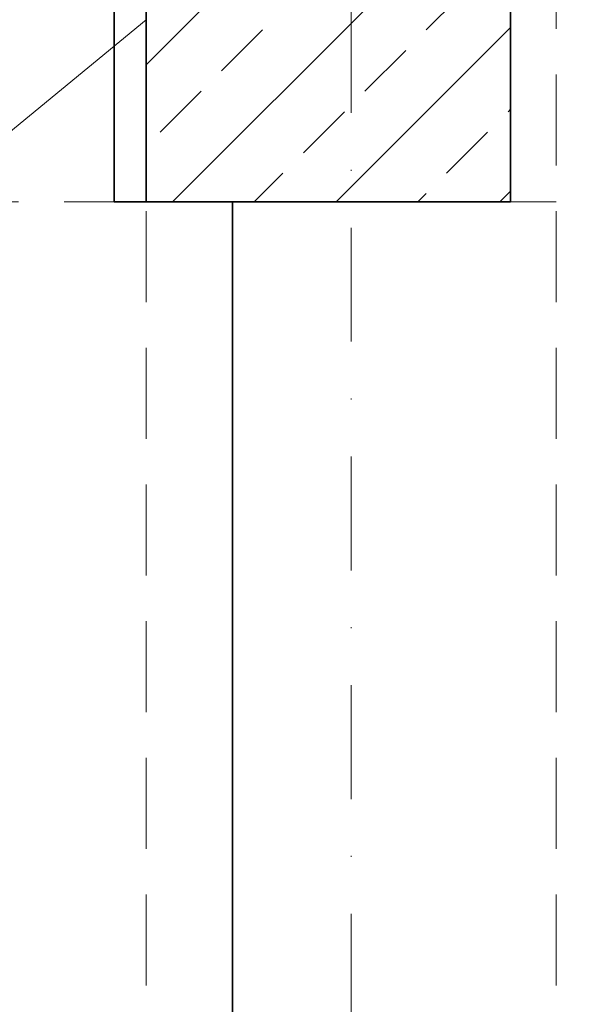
# Model space of a CAD drawing. Header units: millimetres. Extents: x -96593 to 66336, y -23969 to 7139.
# Tile 145 of 256: x -88652 to -88589, y -721 to -613. Entities that reach past the tile are written whole.
import ezdxf

# ---------------------------------------------------------------- set-up
doc = ezdxf.new("R2010")
doc.units = ezdxf.units.MM
doc.linetypes.add('DASHDOT', pattern=[1, 0.5, -0.25, 0, -0.25])
doc.linetypes.add('DASHED', pattern=[0.75, 0.5, -0.25])
for name, color, linetype, lineweight in [('mm_punktwstawienia', 1, 'Continuous', 50), ('mm_went_opis', 7, 'Continuous', 15), ('PG_KONSTRUKCJA', 5, 'Continuous', 35), ('PG_OSIE', 1, 'DASHDOT', 18), ('PG_PODCIĄGI', 1, 'DASHED', 18), ('PG_SZRAF', 1, 'Continuous', 18), ('PG_ŚCIANY_SŁUPY', 4, 'Continuous', 35)]:
    doc.layers.add(name, color=color, linetype=linetype, lineweight=lineweight)

# ---------------------------------------------------------------- blocks, each defined once
blk = doc.blocks.new('A$C243F7E6F')
at = {"layer": 'PG_SZRAF'}
h = blk.add_hatch(dxfattribs=at)
h.set_pattern_fill('ANSI33', color=256, scale=2)
h.set_pattern_definition([(45, (-6891.598, -2675.306), (-8.980256, 8.980256), []), (45, (-6882.618, -2675.306), (-8.980256, 8.980256), [6.35, -3.175])])
h.paths.add_polyline_path([(0, 0), (40, 0), (40, -40), (0, -40)])
at = {"layer": 'PG_KONSTRUKCJA'}
blk.add_lwpolyline([(0, 0), (40, 0), (40, -40), (0, -40), (0, 0)], dxfattribs=at)
blk = doc.blocks.new('A$C2E197AD3')
at = {"layer": 'PG_OSIE', "color": 252, "ltscale": 25}
blk.add_lwpolyline([(2756.34, 3165.56), (2756.34, 314.74)], dxfattribs=at)
at = {"layer": 'PG_PODCIĄGI', "color": 252, "ltscale": 20}
for points in [[(2733.84, 2946.5), (2733.84, 472.5)], [(2778.84, 2946.5), (2778.84, 472.5)], [(924.84, 1687.5), (2778.84, 1687.5)]]:
    blk.add_lwpolyline(points, dxfattribs=at)
at = {"layer": 'PG_ŚCIANY_SŁUPY', "color": 252}
blk.add_lwpolyline([(2743.34, 2877.5), (2743.34, 2327.5), (2733.84, 2327.5), (2733.84, 2287.5), (2743.34, 2287.5), (2743.34, 1727.5), (2730.34, 1727.5), (2730.34, 1687.5), (2743.34, 1687.5), (2743.34, 1127.5), (2730.34, 1127.5), (2730.34, 1087.5), (2743.34, 1087.5), (2743.34, 536.5), (2730.84, 536.5), (2730.84, 528.5), (2727.34, 528.5), (2727.34, 464.5), (2798.84, 464.5)], dxfattribs=at)
at = {"layer": 'PG_KONSTRUKCJA', "color": 252}
blk.add_blockref('A$C243F7E6F', (2733.84, 1727.5), dxfattribs=at)

msp = doc.modelspace()

# ---------------------------------------------------------------- linework, layer by layer
at = {"layer": 'mm_went_opis', "color": 252}
msp.add_lwpolyline([(-88717.29, -678.32), (-88638.18, -613.2)], dxfattribs=at)

# ---------------------------------------------------------------- block references
at = {"layer": 'mm_punktwstawienia', "lineweight": 60}
msp.add_blockref('A$C2E197AD3', (-91372.02, -2320.7), dxfattribs=at)

doc.saveas('drawing.dxf')
